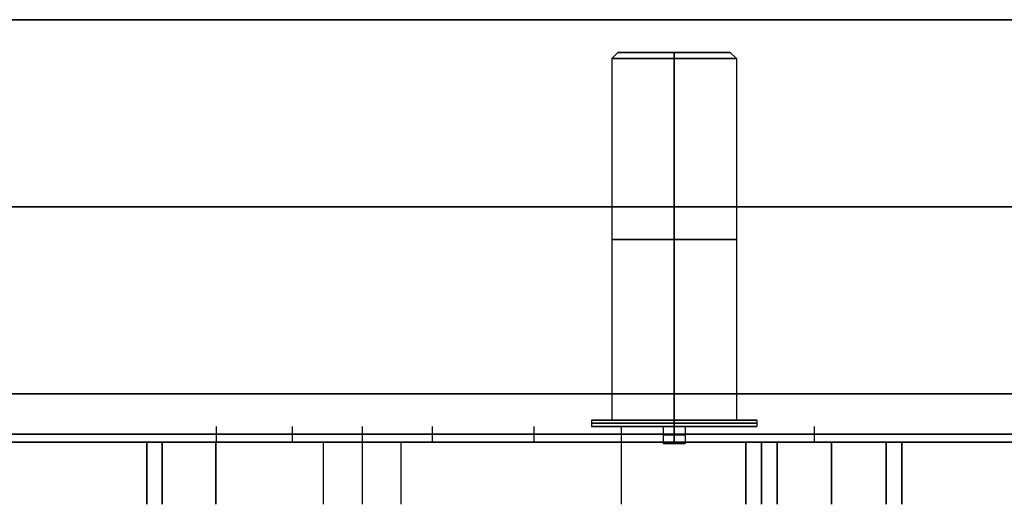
# Model space of a CAD drawing. Header units: millimetres. Extents: x -250 to 250, y -226 to 214.
# Tile 178 of 240: x 57 to 89, y -158 to -142. Entities that reach past the tile are written whole.
import ezdxf

# ---------------------------------------------------------------- set-up
doc = ezdxf.new("R2010")
doc.units = ezdxf.units.MM
doc.layers.add('Livello 01', color=7, linetype='Continuous')

# ---------------------------------------------------------------- blocks, each defined once
blk = doc.blocks.new('MCP139A01_04_configurazione K-ARRAY')
at = {"layer": 'Livello 01', "color": 254, "true_color": 0xcad1ee}
for p, q in [((21.7, 97.75), (21.7, 97.75, 2)), ((21.7, 73.75), (21.7, 73.75, 2)), ((21.7, 43.75), (21.7, 43.75, 2)), ((21.7, 19.75), (21.7, 19.75, 2)), ((30, 13.25), (30, 13.25, 2)), ((30, 10.75), (30, 10.75, 2)), ((79.2, 0), (0.843, 0)), ((34.7, -5.2), (34.7, -5.2, 2)), ((17.2, -7.45), (17.2, -7.45, 2)), ((14.95, -9.7), (14.95, -9.7, 2)), ((12.7, -28.2), (12.7, -28.2, 2)), ((34.7, -46.7), (34.7, -46.7, 2)), ((34.7, -51.7), (34.7, -51.7, 2)), ((12.7, -70.2), (12.7, -70.2, 2)), ((14.95, -88.7, 2), (14.95, -88.7)), ((17.2, -90.95), (17.2, -90.95, 2)), ((34.7, -93.2, 2), (34.7, -93.2))]:
    blk.add_line(p, q, dxfattribs=at)
for centre, radius, start, end in [((21.7, 58.75), 39, 4.4691, 175.5309), ((36.907, 61.75), 0.5, 191.1599, 270), ((36.907, 55.75), 0.5, 90, 168.8401), ((21.7, 58.75), 39, 184.4691, 355.5309), ((30, 12), 1.25, 360, 180), ((30, 12), 1.25, 180, 0), ((17.7, -5.7), 0.5, 90, 180), ((13.2, -10.2), 0.5, 90, 180), ((13.2, -46.2), 0.5, 180, 270), ((13.2, -52.2), 0.5, 90, 180), ((13.2, -88.2), 0.5, 180, 270), ((17.7, -92.7), 0.5, 180, 270)]:
    blk.add_arc(centre, radius, start, end, dxfattribs=at)
at = {"layer": 'Livello 01', "color": 254, "true_color": 0xcad1ee, "extrusion": (0, 0, -1)}
for centre, radius, start, end in [((-21.7, 58.75), 15, 11.1599, 168.8401), ((-21.7, 58.75), 15, 191.1599, 348.8401), ((-16.7, -9.2), 0.5, 180, 270), ((-16.7, -89.2), 0.5, 90, 180)]:
    blk.add_arc(centre, radius, start, end, dxfattribs=at)
at = {"layer": 'Livello 01', "color": 254, "true_color": 0xcad1ee}
for points in [[(-69.2, 125), (69.2, 125)], [(36.416, 61.653, 2), (36.416, 61.653)], [(36.907, 61.25), (60.083, 61.25)], [(36.907, 61.25, 2), (36.907, 61.25)], [(60.083, 56.25), (36.907, 56.25)], [(36.907, 56.25), (36.907, 56.25, 2)], [(36.416, 55.847), (36.416, 55.847, 2)], [(28.75, 12, 2), (28.75, 12)], [(31.25, 12), (31.25, 12, 2)], [(51.7, -5.2), (17.7, -5.2)], [(17.7, -5.2), (17.7, -5.2, 2)], [(17.2, -5.7), (17.2, -9.2)], [(17.2, -5.7, 2), (17.2, -5.7)], [(17.2, -9.2), (17.2, -9.2, 2)], [(16.7, -9.7), (13.2, -9.7)], [(13.2, -9.7), (13.2, -9.7, 2)], [(16.7, -9.7, 2), (16.7, -9.7)], [(12.7, -10.2), (12.7, -46.2)], [(12.7, -10.2, 2), (12.7, -10.2)], [(12.7, -46.2), (12.7, -46.2, 2)], [(13.2, -46.7), (56.2, -46.7)], [(13.2, -46.7), (13.2, -46.7, 2)], [(56.2, -51.7), (13.2, -51.7)], [(13.2, -51.7), (13.2, -51.7, 2)], [(12.7, -52.2), (12.7, -88.2)], [(12.7, -52.2, 2), (12.7, -52.2)], [(12.7, -88.2), (12.7, -88.2, 2)], [(13.2, -88.7), (16.7, -88.7)], [(13.2, -88.7, 2), (13.2, -88.7)], [(16.7, -88.7), (16.7, -88.7, 2)], [(17.2, -89.2), (17.2, -92.7)], [(17.2, -89.2, 2), (17.2, -89.2)], [(17.2, -92.7, 2), (17.2, -92.7)], [(17.7, -93.2), (51.7, -93.2)], [(17.7, -93.2, 2), (17.7, -93.2)], [(69.2, -125), (-69.2, -125)]]:
    blk.add_open_spline(points, degree=1, dxfattribs=at)
blk = doc.blocks.new('MCP139A13_02')
at = {"layer": 'Livello 01', "color": 251, "true_color": 0x706969}
for p, q in [((0, 45, -0.25), (0, 45, 0.25)), ((-1.7, -44.25, -0.25), (-1.7, -44.25, 0.25)), ((8.302, -44.5, -0.25), (8.302, -44.5, 0.25)), ((8.302, -49, -0.25), (8.302, -49, 0.25)), ((-1.7, -53.25, -0.25), (-1.7, -53.25, 0.25)), ((-13.038, -158), (39, -158)), ((12.981, -158, -0.25), (12.981, -158, 0.25))]:
    blk.add_line(p, q, dxfattribs=at)
for centre, radius, start, end in [((0, 0), 45, 27.266, 162.6586), ((-1.7, -48.75), 4.5, 0, 180), ((8.302, -46.75), 2.25, 0, 180), ((8.302, -46.75), 2.25, 180, 0), ((-1.7, -48.75), 4.5, 180, 0)]:
    blk.add_arc(centre, radius, start, end, dxfattribs=at)
for points in [[(6.052, -46.75, 0.25), (6.052, -46.75, -0.25)], [(10.552, -46.75, -0.25), (10.552, -46.75, 0.25)], [(-6.2, -48.75, 0.25), (-6.2, -48.75, -0.25)], [(2.8, -48.75, -0.25), (2.8, -48.75, 0.25)]]:
    blk.add_open_spline(points, degree=1, dxfattribs=at)
blk = doc.blocks.new('M4X12 PERNO-A-SALDARE_M4H12_F')
at = {"layer": 'Livello 01', "color": 8, "true_color": 0x808080}
for p, q in [((-1.8, 12), (-2, 11.8)), ((-1.8, 12), (1.8, 12)), ((0, 12, 1.8), (0, 12, -1.8)), ((1.8, 12), (2, 11.8)), ((-2, 11.8), (-2, 0.2)), ((2, 11.8), (2, 0.2)), ((-2.65, 0.2), (-2.65, 0)), ((-2.65, 0.2), (-2, 0.2)), ((-2.65, 0), (-0.35, 0)), ((0, 0.2, 2.65), (0, 0.2, 2)), ((0, 0.2, -2), (0, 0.2, -2.65)), ((0, 0, -2.65), (0, 0, -0.35)), ((0, 0, 0.35), (0, 0, 2.65)), ((0.35, 0), (2.65, 0)), ((2, 0.2), (2.65, 0.2)), ((2.65, 0.2), (2.65, 0)), ((-0.35, 0), (-0.35, -0.55)), ((0.35, 0), (0.35, -0.55)), ((-0.35, -0.55), (0.35, -0.55)), ((0, -0.55, -0.35), (0, -0.55, 0.35))]:
    blk.add_line(p, q, dxfattribs=at)
at = {"layer": 'Livello 01', "color": 8, "true_color": 0x808080, "extrusion": (0, -1, 0)}
for centre, radius, start, end in [((0, 0, -12), 1.8, 90, 270), ((0, 0, -12), 1.8, 270, 90), ((0, 0, -11.8), 2, 90, 270), ((0, 0, -6), 2, 90, 270), ((0, 0, -6), 2, 270, 90), ((0, 0, -0.2), 2.65, 90, 270), ((0, 0, -0.1), 2.65, 90, 270), ((0, 0), 0.35, 90, 270), ((0, 0, -0.2), 2.65, 270, 90), ((0, 0, -0.1), 2.65, 270, 90), ((0, 0), 0.35, 270, 90), ((0, 0, 0.275), 0.35, 90, 270), ((0, 0, 0.275), 0.35, 270, 90)]:
    blk.add_arc(centre, radius, start, end, dxfattribs=at)
at = {"layer": 'Livello 01', "color": 8, "true_color": 0x808080, "extrusion": (0, 1, 0)}
for centre, radius, start, end in [((0, 0, 11.8), 2, 90, 270), ((0, 0), 2.65, 270, 90), ((0, 0, 0.2), 2, 270, 90), ((0, 0, 0.2), 2, 90, 270), ((0, 0), 2.65, 90, 270), ((0, 0, -0.55), 0.35, 270, 90), ((0, 0, -0.55), 0.35, 90, 270)]:
    blk.add_arc(centre, radius, start, end, dxfattribs=at)
at = {"layer": 'Livello 01', "color": 8, "true_color": 0x808080}
for points in [[(0, 12, 1.8), (0, 11.8, 2)], [(0, 11.8, -2), (0, 12, -1.8)], [(0, 11.8, 2), (0, 0.2, 2)], [(0, 0.2, -2), (0, 11.8, -2)], [(0, 0.2, 2.65), (0, 0, 2.65)], [(0, 0, -2.65), (0, 0.2, -2.65)], [(0, 0, 0.35), (0, -0.55, 0.35)], [(0, -0.55, -0.35), (0, 0, -0.35)]]:
    blk.add_open_spline(points, degree=1, dxfattribs=at)
blk = doc.blocks.new('MCA139A01_04_MCA139A01VBS_05')
at = {"layer": 'Livello 01', "rotation": 360}
for name, p in [('MCP139A01_04_configurazione K-ARRAY', (0, 0)), ('MCP139A13_02', (21.7, 58.75, -0.25))]:
    blk.add_blockref(name, p, dxfattribs=at)
at = {"layer": 'Livello 01', "extrusion": (-1.20799e-33, 1, 0), "rotation": 180}
blk.add_blockref('M4X12 PERNO-A-SALDARE_M4H12_F', (-20, -0.5, 10), dxfattribs=at)
blk = doc.blocks.new('MCP141A18_01')
at = {"layer": 'Livello 01', "color": 253, "true_color": 0x999999}
blk.add_line((36, 100, 6), (36, -100, 6), dxfattribs=at)
for points in [[(36, 100), (36, -100)], [(36, -100, 12), (36, 100, 12)]]:
    blk.add_open_spline(points, degree=1, dxfattribs=at)
blk = doc.blocks.new('MCP141A19_02')
at = {"layer": 'Livello 01', "color": 253, "true_color": 0x999999}
for p, q in [((-100, 132, 6), (100, 132, 6)), ((-67.5, 113.5, 6), (67.5, 113.5, 6)), ((67.5, -113.5, 6), (-67.5, -113.5, 6)), ((100, -173.5, 6), (-100, -173.5, 6))]:
    blk.add_line(p, q, dxfattribs=at)
for points in [[(-100, 132, 12), (100, 132, 12)], [(-100, 132), (100, 132)], [(67.5, 113.5, 12), (-67.5, 113.5, 12)], [(67.5, 113.5), (-67.5, 113.5)], [(-67.5, -113.5, 12), (67.5, -113.5, 12)], [(-67.5, -113.5), (67.5, -113.5)], [(100, -173.5, 12), (-100, -173.5, 12)], [(100, -173.5), (-100, -173.5)]]:
    blk.add_open_spline(points, degree=1, dxfattribs=at)

msp = doc.modelspace()

# ---------------------------------------------------------------- block references
at = {"layer": 'Livello 01', "extrusion": (-1.38778e-16, 2.22045e-16, -1), "rotation": 90}
msp.add_blockref('MCP141A18_01', (-98, -177.97, -26.47), dxfattribs=at)
at = {"layer": 'Livello 01', "extrusion": (-2.22045e-16, 1, 3.32574e-17), "rotation": 180}
msp.add_blockref('MCP141A19_02', (-98, 158.47, -153.97), dxfattribs=at)
at = {"layer": 'Livello 01', "extrusion": (4.996e-16, -1, -3.32574e-17), "rotation": 180}
msp.add_blockref('MCA139A01_04_MCA139A01VBS_05', (98, 158.47, 155.52), dxfattribs=at)

doc.saveas('drawing.dxf')
